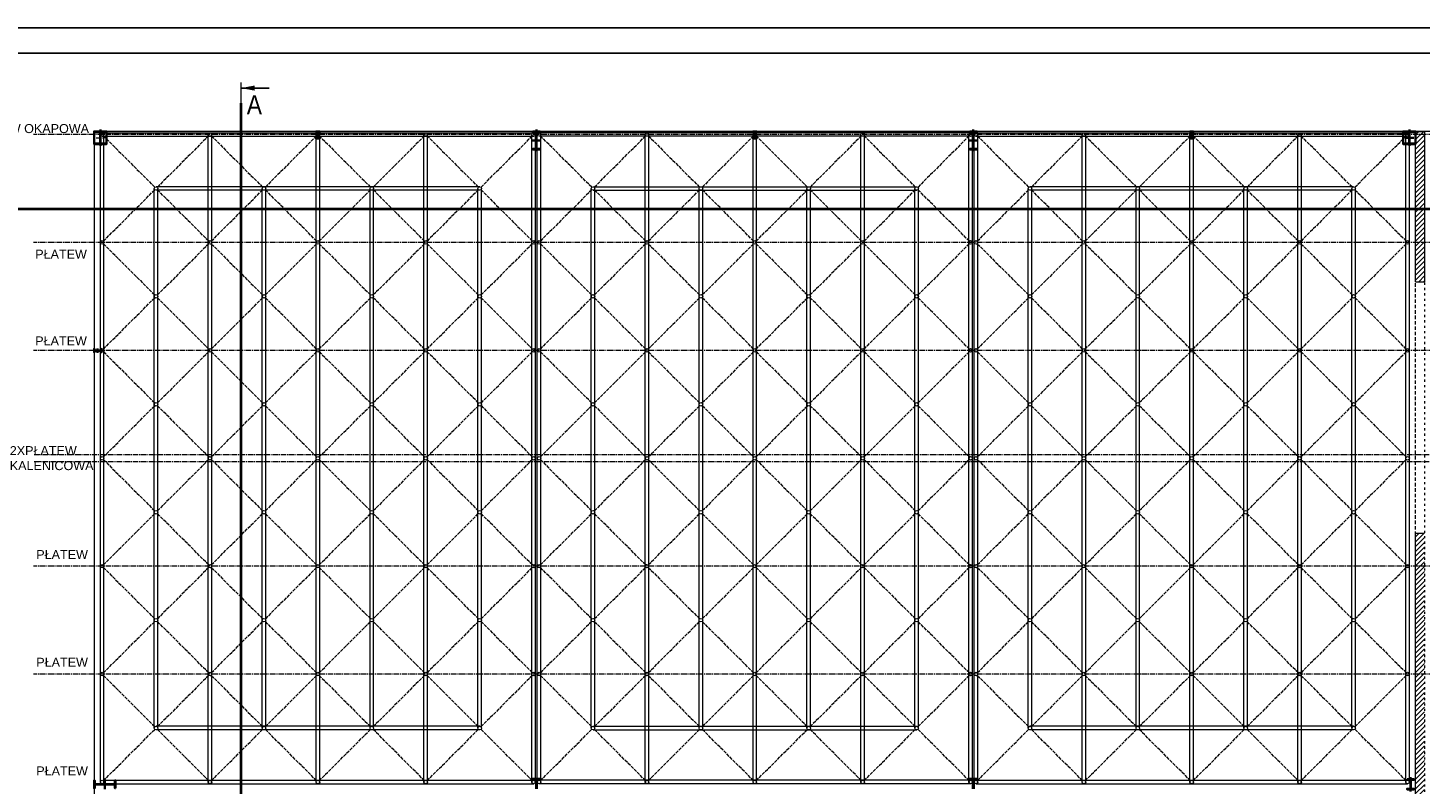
# Model space of a CAD drawing. Header units: millimetres. Extents: x -4725611 to 4745838, y -5478268 to 5501141.
# Tile 8 of 26: x 32290 to 36161, y -7439 to -5336. Entities that reach past the tile are written whole.
import ezdxf

# ---------------------------------------------------------------- set-up
doc = ezdxf.new("R2010")
doc.units = ezdxf.units.MM
for name, pattern in [('ACAD_ISO02W100', [15, 12, -3]), ('ACAD_ISO03W100', [30, 12, -18]), ('CENTER2', [28.575, 19.05, -3.175, 3.175, -3.175])]:
    doc.linetypes.add(name, pattern=pattern)
for name, color, linetype, lineweight in [('_kh_elementy istniejące', 253, 'Continuous', 15), ('e-cad_cienkie', 80, 'Continuous', 13), ('e-cad_kontur', 2, 'Continuous', 35), ('e-cad_opisy', 7, 'Continuous', 13), ('e-cad_osie', 6, 'CENTER2', 9), ('e-cad_wypelnienia', 254, 'Continuous', 5), ('K- OPISY', 40, 'Continuous', 20), ('K-WIDOK', 140, 'Continuous', 15)]:
    doc.layers.add(name, color=color, linetype=linetype, lineweight=lineweight)
doc.styles.add('Arial', font='arial.ttf')
doc.styles.get("Standard").update_dxf_attribs({"font": 'arial.ttf'})
pattern_1 = [(135, (34496.65385, -24948.06253), (-0.1796051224, -0.1796051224), [])]
pattern_2 = [(225, (47587.62428, -3621.33582), (0.1796051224, -0.1796051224), [])]

msp = doc.modelspace()

# ---------------------------------------------------------------- hatches: boundary and pattern name
at = {"layer": 'e-cad_kontur', "ltscale": 0.8}
h = msp.add_hatch(dxfattribs=at)
h.set_pattern_fill('ANSI31', color=256, scale=0.08, angle=180, style=0)
h.set_pattern_definition(pattern_2)
edge = h.paths.add_edge_path()
edge.add_line((33101.28, -5624.21), (33091.28, -5624.21))
edge.add_line((33091.28, -5624.21), (33091.28, -5625.06))
edge.add_line((33091.28, -5625.06), (33094.8, -5625.06))
edge.add_arc((33094.8, -5626.26), 1.2, 360, 450, ccw=False)
edge.add_line((33096, -5626.26), (33096, -5642.16))
edge.add_arc((33094.8, -5642.16), 1.2, 270, 360, ccw=False)
edge.add_line((33094.8, -5643.36), (33091.28, -5643.36))
edge.add_line((33091.28, -5643.36), (33091.28, -5644.21))
edge.add_line((33091.28, -5644.21), (33101.28, -5644.21))
edge.add_line((33101.28, -5644.21), (33101.28, -5643.36))
edge.add_line((33101.28, -5643.36), (33097.76, -5643.36))
edge.add_arc((33097.76, -5642.16), 1.2, 180, 270, ccw=False)
edge.add_line((33096.56, -5642.16), (33096.56, -5626.26))
edge.add_arc((33097.76, -5626.26), 1.2, 450, 540, ccw=False)
edge.add_line((33097.76, -5625.06), (33101.28, -5625.06))
edge.add_line((33101.28, -5625.06), (33101.28, -5624.21))
h = msp.add_hatch(dxfattribs=at)
h.set_pattern_fill('ANSI31', color=256, scale=0.08, angle=180, style=0)
h.set_pattern_definition(pattern_2)
edge = h.paths.add_edge_path()
edge.add_line((34306.28, -5624.21), (34316.28, -5624.21))
edge.add_line((34316.28, -5624.21), (34316.28, -5625.06))
edge.add_line((34316.28, -5625.06), (34312.76, -5625.06))
edge.add_arc((34312.76, -5626.26), 1.2, 90, 180)
edge.add_line((34311.56, -5626.26), (34311.56, -5642.16))
edge.add_arc((34312.76, -5642.16), 1.2, 180, 270)
edge.add_line((34312.76, -5643.36), (34316.28, -5643.36))
edge.add_line((34316.28, -5643.36), (34316.28, -5644.21))
edge.add_line((34316.28, -5644.21), (34306.28, -5644.21))
edge.add_line((34306.28, -5644.21), (34306.28, -5643.36))
edge.add_line((34306.28, -5643.36), (34309.8, -5643.36))
edge.add_arc((34309.8, -5642.16), 1.2, 270, 360)
edge.add_line((34311, -5642.16), (34311, -5626.26))
edge.add_arc((34309.8, -5626.26), 1.2, 0, 90)
edge.add_line((34309.8, -5625.06), (34306.28, -5625.06))
edge.add_line((34306.28, -5625.06), (34306.28, -5624.21))
h = msp.add_hatch(dxfattribs=at)
h.set_pattern_fill('ANSI31', color=256, scale=0.08, angle=180, style=0)
h.set_pattern_definition(pattern_2)
edge = h.paths.add_edge_path()
edge.add_line((35531.28, -5624.21), (35521.28, -5624.21))
edge.add_line((35521.28, -5624.21), (35521.28, -5625.06))
edge.add_line((35521.28, -5625.06), (35524.8, -5625.06))
edge.add_arc((35524.8, -5626.26), 1.2, 360, 450, ccw=False)
edge.add_line((35526, -5626.26), (35526, -5642.16))
edge.add_arc((35524.8, -5642.16), 1.2, 270, 360, ccw=False)
edge.add_line((35524.8, -5643.36), (35521.28, -5643.36))
edge.add_line((35521.28, -5643.36), (35521.28, -5644.21))
edge.add_line((35521.28, -5644.21), (35531.28, -5644.21))
edge.add_line((35531.28, -5644.21), (35531.28, -5643.36))
edge.add_line((35531.28, -5643.36), (35527.76, -5643.36))
edge.add_arc((35527.76, -5642.16), 1.2, 180, 270, ccw=False)
edge.add_line((35526.56, -5642.16), (35526.56, -5626.26))
edge.add_arc((35527.76, -5626.26), 1.2, 450, 540, ccw=False)
edge.add_line((35527.76, -5625.06), (35531.28, -5625.06))
edge.add_line((35531.28, -5625.06), (35531.28, -5624.21))
h = msp.add_hatch(dxfattribs=at)
h.set_pattern_fill('ANSI31', color=256, scale=0.08, angle=90, style=0)
h.set_pattern_definition(pattern_1)
edge = h.paths.add_edge_path()
edge.add_line((32493.78, -6228.38), (32493.78, -6238.38))
edge.add_line((32493.78, -6238.38), (32492.93, -6238.38))
edge.add_line((32492.93, -6238.38), (32492.93, -6234.86))
edge.add_arc((32491.73, -6234.86), 1.2, 0, 90)
edge.add_line((32491.73, -6233.66), (32475.83, -6233.66))
edge.add_arc((32475.83, -6234.86), 1.2, 90, 180)
edge.add_line((32474.63, -6234.86), (32474.63, -6238.38))
edge.add_line((32474.63, -6238.38), (32473.78, -6238.38))
edge.add_line((32473.78, -6238.38), (32473.78, -6228.38))
edge.add_line((32473.78, -6228.38), (32474.63, -6228.38))
edge.add_line((32474.63, -6228.38), (32474.63, -6231.9))
edge.add_arc((32475.83, -6231.9), 1.2, 180, 270)
edge.add_line((32475.83, -6233.1), (32491.73, -6233.1))
edge.add_arc((32491.73, -6231.9), 1.2, -90, 0)
edge.add_line((32492.93, -6231.9), (32492.93, -6228.38))
edge.add_line((32492.93, -6228.38), (32493.78, -6228.38))
at = {"layer": 'e-cad_opisy'}
h = msp.add_hatch(color=256, dxfattribs=at)
h.paths.add_polyline_path([(32920.14, -5496.71), (32920.14, -5503.75), (32882.16, -5503.75)])
h.paths.add_polyline_path([(32920.14, -5503.75), (32920.14, -5510.78), (32882.16, -5503.75)])
at = {"layer": 'e-cad_wypelnienia', "ltscale": 0.8, "true_color": 0xdf343a}
h = msp.add_hatch(dxfattribs=at)
h.set_pattern_fill('ANSI31', color=242, scale=0.08, angle=180, style=0)
h.set_pattern_definition(pattern_2)
edge = h.paths.add_edge_path()
edge.add_line((33101.28, -5624.21), (33091.28, -5624.21))
edge.add_line((33091.28, -5624.21), (33091.28, -5625.06))
edge.add_line((33091.28, -5625.06), (33094.8, -5625.06))
edge.add_arc((33094.8, -5626.26), 1.2, 360, 450, ccw=False)
edge.add_line((33096, -5626.26), (33096, -5642.16))
edge.add_arc((33094.8, -5642.16), 1.2, 270, 360, ccw=False)
edge.add_line((33094.8, -5643.36), (33091.28, -5643.36))
edge.add_line((33091.28, -5643.36), (33091.28, -5644.21))
edge.add_line((33091.28, -5644.21), (33101.28, -5644.21))
edge.add_line((33101.28, -5644.21), (33101.28, -5643.36))
edge.add_line((33101.28, -5643.36), (33097.76, -5643.36))
edge.add_arc((33097.76, -5642.16), 1.2, 180, 270, ccw=False)
edge.add_line((33096.56, -5642.16), (33096.56, -5626.26))
edge.add_arc((33097.76, -5626.26), 1.2, 450, 540, ccw=False)
edge.add_line((33097.76, -5625.06), (33101.28, -5625.06))
edge.add_line((33101.28, -5625.06), (33101.28, -5624.21))
h = msp.add_hatch(dxfattribs=at)
h.set_pattern_fill('ANSI31', color=242, scale=0.08, angle=180, style=0)
h.set_pattern_definition([(225, (48802.62428, -3621.33582), (0.1796051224, -0.1796051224), [])])
edge = h.paths.add_edge_path()
edge.add_line((34316.28, -5624.21), (34306.28, -5624.21))
edge.add_line((34306.28, -5624.21), (34306.28, -5625.06))
edge.add_line((34306.28, -5625.06), (34309.8, -5625.06))
edge.add_arc((34309.8, -5626.26), 1.2, 360, 450, ccw=False)
edge.add_line((34311, -5626.26), (34311, -5642.16))
edge.add_arc((34309.8, -5642.16), 1.2, 270, 360, ccw=False)
edge.add_line((34309.8, -5643.36), (34306.28, -5643.36))
edge.add_line((34306.28, -5643.36), (34306.28, -5644.21))
edge.add_line((34306.28, -5644.21), (34316.28, -5644.21))
edge.add_line((34316.28, -5644.21), (34316.28, -5643.36))
edge.add_line((34316.28, -5643.36), (34312.76, -5643.36))
edge.add_arc((34312.76, -5642.16), 1.2, 180, 270, ccw=False)
edge.add_line((34311.56, -5642.16), (34311.56, -5626.26))
edge.add_arc((34312.76, -5626.26), 1.2, 450, 540, ccw=False)
edge.add_line((34312.76, -5625.06), (34316.28, -5625.06))
edge.add_line((34316.28, -5625.06), (34316.28, -5624.21))
h = msp.add_hatch(dxfattribs=at)
h.set_pattern_fill('ANSI31', color=242, scale=0.08, angle=180, style=0)
h.set_pattern_definition([(225, (50017.62428, -3621.33582), (0.1796051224, -0.1796051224), [])])
edge = h.paths.add_edge_path()
edge.add_line((35531.28, -5624.21), (35521.28, -5624.21))
edge.add_line((35521.28, -5624.21), (35521.28, -5625.06))
edge.add_line((35521.28, -5625.06), (35524.8, -5625.06))
edge.add_arc((35524.8, -5626.26), 1.2, 360, 450, ccw=False)
edge.add_line((35526, -5626.26), (35526, -5642.16))
edge.add_arc((35524.8, -5642.16), 1.2, 270, 360, ccw=False)
edge.add_line((35524.8, -5643.36), (35521.28, -5643.36))
edge.add_line((35521.28, -5643.36), (35521.28, -5644.21))
edge.add_line((35521.28, -5644.21), (35531.28, -5644.21))
edge.add_line((35531.28, -5644.21), (35531.28, -5643.36))
edge.add_line((35531.28, -5643.36), (35527.76, -5643.36))
edge.add_arc((35527.76, -5642.16), 1.2, 180, 270, ccw=False)
edge.add_line((35526.56, -5642.16), (35526.56, -5626.26))
edge.add_arc((35527.76, -5626.26), 1.2, 450, 540, ccw=False)
edge.add_line((35527.76, -5625.06), (35531.28, -5625.06))
edge.add_line((35531.28, -5625.06), (35531.28, -5624.21))
at = {"layer": 'e-cad_wypelnienia', "ltscale": 0.8}
h = msp.add_hatch(dxfattribs=at)
h.set_pattern_fill('ANSI31', color=256, scale=3)
h.set_pattern_definition([(45, (0, -8779.463), (-6.735192, 6.735192), [])])
h.paths.add_polyline_path([(36173.78, -5624.21), (36148.78, -5624.21), (36148.78, -6042.21), (36173.78, -6042.21)])
h.paths.add_polyline_path([(36173.78, -6742.21), (36148.78, -6742.21), (36148.78, -7439.21), (36173.78, -7439.21)])
h.paths.add_polyline_path([(36173.78, -7439.21), (36148.78, -7439.21), (36148.78, -9250.88), (36173.78, -9250.88)])
h.paths.add_polyline_path([(36173.78, -9250.88), (36148.78, -9250.88), (36148.78, -9396.72), (36173.78, -9396.72)])
h.paths.add_polyline_path([(36173.78, -9716.72), (36148.78, -9716.72), (36148.78, -11048.38), (36173.78, -11048.38), (36173.78, -11030.88)])
h.paths.add_polyline_path([(36173.78, -11048.38), (36148.78, -11048.38), (36148.78, -11065.88), (36173.78, -11065.88), (36173.78, -11064.28)])
h.paths.add_polyline_path([(36143.92, -7525.73), (36178.79, -7525.73), (36178.79, -7484.52), (36143.92, -7484.52)])
at = {"layer": 'e-cad_wypelnienia', "ltscale": 0.8, "true_color": 0xdf343a}
h = msp.add_hatch(dxfattribs=at)
h.set_pattern_fill('ANSI31', color=242, scale=0.08, angle=90, style=0)
h.set_pattern_definition(pattern_1)
edge = h.paths.add_edge_path()
edge.add_line((32493.78, -6228.38), (32493.78, -6238.38))
edge.add_line((32493.78, -6238.38), (32492.93, -6238.38))
edge.add_line((32492.93, -6238.38), (32492.93, -6234.86))
edge.add_arc((32491.73, -6234.86), 1.2, 0, 90)
edge.add_line((32491.73, -6233.66), (32475.83, -6233.66))
edge.add_arc((32475.83, -6234.86), 1.2, 90, 180)
edge.add_line((32474.63, -6234.86), (32474.63, -6238.38))
edge.add_line((32474.63, -6238.38), (32473.78, -6238.38))
edge.add_line((32473.78, -6238.38), (32473.78, -6228.38))
edge.add_line((32473.78, -6228.38), (32474.63, -6228.38))
edge.add_line((32474.63, -6228.38), (32474.63, -6231.9))
edge.add_arc((32475.83, -6231.9), 1.2, 180, 270)
edge.add_line((32475.83, -6233.1), (32491.73, -6233.1))
edge.add_arc((32491.73, -6231.9), 1.2, -90, 0)
edge.add_line((32492.93, -6231.9), (32492.93, -6228.38))
edge.add_line((32492.93, -6228.38), (32493.78, -6228.38))

# ---------------------------------------------------------------- linework, layer by layer
at = {"layer": '_kh_elementy istniejące', "lineweight": 40}
for points in [[(32882.16, -5545.85), (32882.16, -11126.05)], [(32215.04, -5839.18), (45142.12, -5839.18)]]:
    msp.add_lwpolyline(points, dxfattribs=at)
at = {"layer": 'Defpoints', "ltscale": 0.8}
for points in [[(30315.91, -11276.3), (47815.91, -11276.3), (47815.91, -5336.3), (30315.91, -5336.3)], [(30615.91, -11206.3), (47745.91, -11206.3), (47745.91, -5406.3), (30615.91, -5406.3)]]:
    msp.add_lwpolyline(points, close=True, dxfattribs=at)
at = {"layer": 'e-cad_cienkie', "color": 242, "ltscale": 0.8, "true_color": 0xdf343a}
for points in [[(32491.28, -7432.78), (32491.28, -5632.78)], [(32496.28, -5627.78), (33696.28, -5627.78)], [(32496.28, -5637.78), (33696.28, -5637.78)], [(32501.28, -7432.78), (32501.28, -5632.78)], [(32791.28, -7432.78), (32791.28, -5632.78)], [(32801.28, -7432.78), (32801.28, -5632.78)], [(33091.28, -7432.78), (33091.28, -5632.78)], [(33101.28, -7432.78), (33101.28, -5632.78)], [(33391.28, -7432.78), (33391.28, -5632.78)], [(33401.28, -7432.78), (33401.28, -5632.78)], [(33691.28, -7432.78), (33691.28, -5632.78)], [(33701.28, -7432.78), (33701.28, -5632.78)], [(33706.28, -7432.78), (33706.28, -5632.78)], [(34911.28, -5627.78), (33711.28, -5627.78)], [(34911.28, -5627.78), (33711.28, -5627.78)], [(34911.28, -5637.78), (33711.28, -5637.78)], [(34911.28, -5637.78), (33711.28, -5637.78)], [(33716.28, -7432.78), (33716.28, -5632.78)], [(34006.28, -7432.78), (34006.28, -5632.78)], [(34016.28, -7432.78), (34016.28, -5632.78)], [(34306.28, -7432.78), (34306.28, -5632.78)], [(34316.28, -7432.78), (34316.28, -5632.78)], [(34606.28, -7432.78), (34606.28, -5632.78)], [(34606.28, -7432.78), (34606.28, -5632.78)], [(34616.28, -7432.78), (34616.28, -5632.78)], [(34616.28, -7432.78), (34616.28, -5632.78)], [(34906.28, -7432.78), (34906.28, -5632.78)], [(34906.28, -7432.78), (34906.28, -5632.78)], [(34916.28, -7432.78), (34916.28, -5632.78)], [(34916.28, -7432.78), (34916.28, -5632.78)], [(34921.28, -7432.78), (34921.28, -5632.78)], [(34921.28, -7432.78), (34921.28, -5632.78)], [(34926.28, -5627.78), (36126.28, -5627.78)], [(34926.28, -5627.78), (36126.28, -5627.78)], [(34926.28, -5637.78), (36126.28, -5637.78)], [(34926.28, -5637.78), (36126.28, -5637.78)], [(34931.28, -7432.78), (34931.28, -5632.78)], [(34931.28, -7432.78), (34931.28, -5632.78)], [(35221.28, -7432.78), (35221.28, -5632.78)], [(35221.28, -7432.78), (35221.28, -5632.78)], [(35231.28, -7432.78), (35231.28, -5632.78)], [(35231.28, -7432.78), (35231.28, -5632.78)], [(35521.28, -7432.78), (35521.28, -5632.78)], [(35531.28, -7432.78), (35531.28, -5632.78)], [(35821.28, -7432.78), (35821.28, -5632.78)], [(35831.28, -7432.78), (35831.28, -5632.78)], [(36121.28, -7432.78), (36121.28, -5632.78)], [(36131.28, -7432.78), (36131.28, -5632.78)], [(32501.28, -7427.78), (33696.28, -7427.78)], [(34911.28, -7427.78), (33711.28, -7427.78)], [(34926.28, -7427.78), (36126.28, -7427.78)], [(32496.28, -7437.78), (33696.28, -7437.78)], [(34911.28, -7437.78), (33711.28, -7437.78)], [(34926.28, -7437.78), (36126.28, -7437.78)]]:
    msp.add_lwpolyline(points, dxfattribs=at)
for centre in [(32496.28, -5632.78), (32796.28, -5632.78), (32796.28, -5632.78), (33096.28, -5632.78), (33096.28, -5632.78), (33396.28, -5632.78), (33396.28, -5632.78), (33696.28, -5632.78), (33696.28, -5632.78), (33711.28, -5632.78), (33711.28, -5632.78), (34011.28, -5632.78), (34011.28, -5632.78), (34311.28, -5632.78), (34311.28, -5632.78), (34611.28, -5632.78), (34611.28, -5632.78), (34611.28, -5632.78), (34911.28, -5632.78), (34911.28, -5632.78), (34911.28, -5632.78), (34911.28, -5633.38), (34926.28, -5632.78), (34926.28, -5632.78), (34926.28, -5632.78), (34926.28, -5633.38), (35226.28, -5632.78), (35226.28, -5632.78), (35226.28, -5632.78), (35526.28, -5632.78), (35526.28, -5632.78), (35526.28, -5632.78), (35826.28, -5632.78), (35826.28, -5632.78), (36126.28, -5632.78), (36126.28, -5632.78), (32496.28, -5932.78), (32796.28, -5932.78), (33096.28, -5932.78), (33396.28, -5932.78), (33696.28, -5932.78), (33711.28, -5932.78), (34011.28, -5932.78), (34311.28, -5932.78), (34611.28, -5932.78), (34911.28, -5932.78), (34926.28, -5932.78), (35226.28, -5932.78), (35526.28, -5932.78), (35826.28, -5932.78), (36126.28, -5932.78), (32496.28, -6232.78), (32796.28, -6232.78), (33096.28, -6232.78), (33396.28, -6232.78), (33696.28, -6232.78), (33711.28, -6232.78), (34011.28, -6232.78), (34311.28, -6232.78), (34611.28, -6232.78), (34911.28, -6232.78), (34926.28, -6232.78), (35226.28, -6232.78), (35526.28, -6232.78), (35826.28, -6232.78), (36126.28, -6232.78), (32496.28, -6532.78), (32796.28, -6532.78), (33096.28, -6532.78), (33396.28, -6532.78), (33696.28, -6532.78), (33711.28, -6532.78), (34011.28, -6532.78), (34311.28, -6532.78), (34611.28, -6532.78), (34911.28, -6532.78), (34926.28, -6532.78), (35226.28, -6532.78), (35526.28, -6532.78), (35826.28, -6532.78), (36126.28, -6532.78), (32496.28, -6832.78), (32796.28, -6832.78), (33096.28, -6832.78), (33396.28, -6832.78), (33696.28, -6832.78), (33711.28, -6832.78), (34011.28, -6832.78), (34311.28, -6832.78), (34611.28, -6832.78), (34911.28, -6832.78), (34926.28, -6832.78), (35226.28, -6832.78), (35526.28, -6832.78), (35826.28, -6832.78), (36126.28, -6832.78), (32496.28, -7132.78), (32796.28, -7132.78), (33096.28, -7132.78), (33396.28, -7132.78), (33696.28, -7132.78), (33711.28, -7132.78), (34011.28, -7132.78), (34311.28, -7132.78), (34611.28, -7132.78), (34911.28, -7132.78), (34926.28, -7132.78), (35226.28, -7132.78), (35526.28, -7132.78), (35826.28, -7132.78), (36126.28, -7132.78), (32496.28, -7432.78), (32796.28, -7432.78), (33096.28, -7432.78), (33396.28, -7432.78), (33696.28, -7432.78), (33711.28, -7432.78), (34011.28, -7432.78), (34311.28, -7432.78), (34611.28, -7432.78), (34911.28, -7432.78), (34926.28, -7432.78), (35226.28, -7432.78), (35526.28, -7432.78), (35826.28, -7432.78), (36126.28, -7432.78)]:
    msp.add_circle(centre, 5, dxfattribs=at)
at = {"layer": 'e-cad_kontur', "ltscale": 0.8}
for points in [[(32473.78, -5659.21), (32508.78, -5659.21), (32508.78, -5624.21), (32473.78, -5624.21)], [(36148.78, -5659.21), (36113.78, -5659.21), (36113.78, -5624.21), (36148.78, -5624.21)]]:
    msp.add_lwpolyline(points, close=True, dxfattribs=at)
for points in [[(32473.78, -5624.21), (32508.78, -5624.21), (32508.78, -5625.81), (32493.89, -5625.81, 0.4142136), (32491.79, -5627.91), (32491.79, -5655.51, 0.4142136), (32493.89, -5657.61), (32508.78, -5657.61), (32508.78, -5659.21), (32473.78, -5659.21), (32473.78, -5657.61), (32488.67, -5657.61, 0.4142136), (32490.77, -5655.51), (32490.77, -5627.91, 0.4142136), (32488.67, -5625.81), (32473.78, -5625.81), (32473.78, -5624.21)], [(33101.28, -5624.21), (33091.28, -5624.21), (33091.28, -5625.06), (33094.8, -5625.06, -0.4142136), (33096, -5626.26), (33096, -5642.16, -0.4142136), (33094.8, -5643.36), (33091.28, -5643.36), (33091.28, -5644.21), (33101.28, -5644.21), (33101.28, -5643.36), (33097.76, -5643.36, -0.4142136), (33096.56, -5642.16), (33096.56, -5626.26, -0.4142136), (33097.76, -5625.06), (33101.28, -5625.06), (33101.28, -5624.21)], [(33101.28, -5624.21), (33091.28, -5624.21), (33091.28, -5625.06), (33094.8, -5625.06, -0.4142136), (33096, -5626.26), (33096, -5642.16, -0.4142136), (33094.8, -5643.36), (33091.28, -5643.36), (33091.28, -5644.21), (33101.28, -5644.21), (33101.28, -5643.36), (33097.76, -5643.36, -0.4142136), (33096.56, -5642.16), (33096.56, -5626.26, -0.4142136), (33097.76, -5625.06), (33101.28, -5625.06), (33101.28, -5624.21)], [(33693.78, -5624.21), (33713.78, -5624.21), (33713.78, -5625.81), (33706.39, -5625.81, 0.4142136), (33704.29, -5627.91), (33704.29, -5670.51, 0.4142136), (33706.39, -5672.61), (33713.78, -5672.61), (33713.78, -5674.21), (33693.78, -5674.21), (33693.78, -5672.61), (33701.17, -5672.61, 0.4142136), (33703.27, -5670.51), (33703.27, -5627.91, 0.4142136), (33701.17, -5625.81), (33693.78, -5625.81), (33693.78, -5624.21)], [(34316.28, -5624.21), (34306.28, -5624.21), (34306.28, -5625.06), (34309.8, -5625.06, -0.4142136), (34311, -5626.26), (34311, -5642.16, -0.4142136), (34309.8, -5643.36), (34306.28, -5643.36), (34306.28, -5644.21), (34316.28, -5644.21), (34316.28, -5643.36), (34312.76, -5643.36, -0.4142136), (34311.56, -5642.16), (34311.56, -5626.26, -0.4142136), (34312.76, -5625.06), (34316.28, -5625.06), (34316.28, -5624.21)], [(34306.28, -5624.21), (34316.28, -5624.21), (34316.28, -5625.06), (34312.76, -5625.06, 0.4142136), (34311.56, -5626.26), (34311.56, -5642.16, 0.4142136), (34312.76, -5643.36), (34316.28, -5643.36), (34316.28, -5644.21), (34306.28, -5644.21), (34306.28, -5643.36), (34309.8, -5643.36, 0.4142136), (34311, -5642.16), (34311, -5626.26, 0.4142136), (34309.8, -5625.06), (34306.28, -5625.06), (34306.28, -5624.21)], [(34908.78, -5624.21), (34928.78, -5624.21), (34928.78, -5625.81), (34921.39, -5625.81, 0.4142136), (34919.29, -5627.91), (34919.29, -5670.51, 0.4142136), (34921.39, -5672.61), (34928.78, -5672.61), (34928.78, -5674.21), (34908.78, -5674.21), (34908.78, -5672.61), (34916.17, -5672.61, 0.4142136), (34918.27, -5670.51), (34918.27, -5627.91, 0.4142136), (34916.17, -5625.81), (34908.78, -5625.81), (34908.78, -5624.21)], [(35531.28, -5624.21), (35521.28, -5624.21), (35521.28, -5625.06), (35524.8, -5625.06, -0.4142136), (35526, -5626.26), (35526, -5642.16, -0.4142136), (35524.8, -5643.36), (35521.28, -5643.36), (35521.28, -5644.21), (35531.28, -5644.21), (35531.28, -5643.36), (35527.76, -5643.36, -0.4142136), (35526.56, -5642.16), (35526.56, -5626.26, -0.4142136), (35527.76, -5625.06), (35531.28, -5625.06), (35531.28, -5624.21)], [(35531.28, -5624.21), (35521.28, -5624.21), (35521.28, -5625.06), (35524.8, -5625.06, -0.4142136), (35526, -5626.26), (35526, -5642.16, -0.4142136), (35524.8, -5643.36), (35521.28, -5643.36), (35521.28, -5644.21), (35531.28, -5644.21), (35531.28, -5643.36), (35527.76, -5643.36, -0.4142136), (35526.56, -5642.16), (35526.56, -5626.26, -0.4142136), (35527.76, -5625.06), (35531.28, -5625.06), (35531.28, -5624.21)], [(36113.78, -5624.21), (36148.78, -5624.21), (36148.78, -5625.81), (36133.89, -5625.81, 0.4142136), (36131.79, -5627.91), (36131.79, -5655.51, 0.4142136), (36133.89, -5657.61), (36148.78, -5657.61), (36148.78, -5659.21), (36113.78, -5659.21), (36113.78, -5657.61), (36128.67, -5657.61, 0.4142136), (36130.77, -5655.51), (36130.77, -5627.91, 0.4142136), (36128.67, -5625.81), (36113.78, -5625.81), (36113.78, -5624.21)], [(32493.78, -6228.38), (32493.78, -6238.38), (32492.93, -6238.38), (32492.93, -6234.86, 0.4142136), (32491.73, -6233.66), (32475.83, -6233.66, 0.4142136), (32474.63, -6234.86), (32474.63, -6238.38), (32473.78, -6238.38), (32473.78, -6228.38), (32474.63, -6228.38), (32474.63, -6231.9, 0.4142136), (32475.83, -6233.1), (32491.73, -6233.1, 0.4142136), (32492.93, -6231.9), (32492.93, -6228.38), (32493.78, -6228.38)], [(32493.78, -6228.38), (32493.78, -6238.38), (32492.93, -6238.38), (32492.93, -6234.86, 0.4142136), (32491.73, -6233.66), (32475.83, -6233.66, 0.4142136), (32474.63, -6234.86), (32474.63, -6238.38), (32473.78, -6238.38), (32473.78, -6228.38), (32474.63, -6228.38), (32474.63, -6231.9, 0.4142136), (32475.83, -6233.1), (32491.73, -6233.1, 0.4142136), (32492.93, -6231.9), (32492.93, -6228.38), (32493.78, -6228.38)], [(32533.78, -7450.21), (32533.78, -7428.21), (32531.88, -7428.21), (32531.88, -7436.21, -0.4142136), (32529.48, -7438.61), (32478.08, -7438.61, -0.4142136), (32475.68, -7436.21), (32475.68, -7428.21), (32473.78, -7428.21), (32473.78, -7450.21), (32475.68, -7450.21), (32475.68, -7442.21, -0.4142136), (32478.08, -7439.81), (32529.48, -7439.81, -0.4142136), (32531.88, -7442.21), (32531.88, -7450.21), (32533.78, -7450.21)], [(36125.03, -7425.21), (36144.53, -7425.21), (36144.53, -7427.11), (36137.78, -7427.11, 0.4142136), (36135.38, -7429.51), (36135.38, -7448.91, 0.4142136), (36137.78, -7451.31), (36144.53, -7451.31), (36144.53, -7453.21), (36125.03, -7453.21), (36125.03, -7451.31), (36131.78, -7451.31, 0.4142136), (36134.18, -7448.91), (36134.18, -7429.51, 0.4142136), (36131.78, -7427.11), (36125.03, -7427.11), (36125.03, -7425.21)]]:
    msp.add_lwpolyline(points, format="xyb", dxfattribs=at)
for points in [[(32491.28, -5619.21), (32491.28, -5664.21)], [(33102.28, -5634.21), (33090.28, -5634.21)], [(33096.28, -5622.21), (33096.28, -5646.21)], [(33691.78, -5649.21), (33715.78, -5649.21)], [(33703.78, -5619.21), (33703.78, -5679.21)], [(34305.28, -5634.21), (34317.28, -5634.21)], [(34311.28, -5622.21), (34311.28, -5646.21)], [(34906.78, -5649.21), (34930.78, -5649.21)], [(34918.78, -5619.21), (34918.78, -5679.21)], [(35532.28, -5634.21), (35520.28, -5634.21)], [(35526.28, -5622.21), (35526.28, -5646.21)], [(36119.28, -5641.71), (36143.28, -5641.71)], [(36131.28, -5619.21), (36131.28, -5664.21)], [(32483.78, -6227.38), (32483.78, -6239.38)], [(32503.78, -7452.41), (32503.78, -7426.01)], [(33704.78, -7425.91), (33715.78, -7425.91), (33715.78, -7423.91), (33691.78, -7423.91), (33691.78, -7425.91), (33702.78, -7425.91)], [(33702.78, -7451.91), (33702.78, -7425.91)], [(33704.78, -7451.91), (33704.78, -7425.91)], [(34917.78, -7425.91), (34906.78, -7425.91), (34906.78, -7423.91), (34930.78, -7423.91), (34930.78, -7425.91), (34919.78, -7425.91)], [(34917.78, -7425.91), (34917.78, -7451.91)], [(34919.78, -7425.91), (34919.78, -7451.91)], [(36134.78, -7419.48), (36134.78, -7459.21)]]:
    msp.add_lwpolyline(points, dxfattribs=at)
at = {"layer": 'e-cad_opisy'}
for p, q in [((32882.16, -5488.55), (32882.16, -5574.49)), ((32961.14, -5503.75), (32882.16, -5503.75)), ((32882.16, -5503.75), (32961.14, -5503.75))]:
    msp.add_line(p, q, dxfattribs=at)
at = {"layer": 'e-cad_osie', "color": 2, "ltscale": 0.8}
for points in [[(45003.12, -5632.78), (32304.99, -5632.78)], [(45003.12, -5932.78), (32304.99, -5932.78)], [(45003.12, -6232.78), (32304.99, -6232.78)], [(45009.7, -6522.78), (32304.99, -6522.78)], [(45009.7, -6542.78), (32304.99, -6542.78)], [(45003.12, -6832.78), (32304.99, -6832.78)], [(45003.12, -7132.78), (32304.99, -7132.78)]]:
    msp.add_lwpolyline(points, dxfattribs=at)
at = {"layer": 'e-cad_osie', "ltscale": 0.8}
for points in [[(32479.28, -5641.71), (32503.28, -5641.71)], [(32491.28, -5619.21), (32491.28, -5664.21)], [(33102.28, -5634.21), (33090.28, -5634.21)], [(33096.28, -5622.21), (33096.28, -5646.21)], [(33691.78, -5649.21), (33715.78, -5649.21)], [(33703.78, -5619.21), (33703.78, -5679.21)], [(34317.28, -5634.21), (34305.28, -5634.21)], [(34311.28, -5622.21), (34311.28, -5646.21)], [(34906.78, -5649.21), (34930.78, -5649.21)], [(34918.78, -5619.21), (34918.78, -5679.21)], [(35532.28, -5634.21), (35520.28, -5634.21)], [(35526.28, -5622.21), (35526.28, -5646.21)], [(36119.28, -5641.71), (36143.28, -5641.71)], [(36131.28, -5619.21), (36131.28, -5664.21)], [(32483.78, -6227.38), (32483.78, -6239.38)], [(32495.78, -6233.38), (32471.78, -6233.38)], [(32503.78, -7452.41), (32503.78, -7426.01)], [(36134.78, -7419.48), (36134.78, -7459.21)]]:
    msp.add_lwpolyline(points, dxfattribs=at)
at = {"layer": 'e-cad_wypelnienia', "color": 8, "ltscale": 0.8}
for points in [[(32473.78, -5659.21), (32508.78, -5659.21), (32508.78, -5624.21), (32473.78, -5624.21)], [(36148.78, -5659.21), (36113.78, -5659.21), (36113.78, -5624.21), (36148.78, -5624.21)]]:
    msp.add_lwpolyline(points, close=True, dxfattribs=at)
for points in [[(32473.78, -5624.21), (32508.78, -5624.21), (32508.78, -5625.81), (32493.89, -5625.81, 0.4142136), (32491.79, -5627.91), (32491.79, -5655.51, 0.4142136), (32493.89, -5657.61), (32508.78, -5657.61), (32508.78, -5659.21), (32473.78, -5659.21), (32473.78, -5657.61), (32488.67, -5657.61, 0.4142136), (32490.77, -5655.51), (32490.77, -5627.91, 0.4142136), (32488.67, -5625.81), (32473.78, -5625.81), (32473.78, -5624.21)], [(33693.78, -5624.21), (33713.78, -5624.21), (33713.78, -5625.81), (33706.39, -5625.81, 0.4142136), (33704.29, -5627.91), (33704.29, -5670.51, 0.4142136), (33706.39, -5672.61), (33713.78, -5672.61), (33713.78, -5674.21), (33693.78, -5674.21), (33693.78, -5672.61), (33701.17, -5672.61, 0.4142136), (33703.27, -5670.51), (33703.27, -5627.91, 0.4142136), (33701.17, -5625.81), (33693.78, -5625.81), (33693.78, -5624.21)], [(34908.78, -5624.21), (34928.78, -5624.21), (34928.78, -5625.81), (34921.39, -5625.81, 0.4142136), (34919.29, -5627.91), (34919.29, -5670.51, 0.4142136), (34921.39, -5672.61), (34928.78, -5672.61), (34928.78, -5674.21), (34908.78, -5674.21), (34908.78, -5672.61), (34916.17, -5672.61, 0.4142136), (34918.27, -5670.51), (34918.27, -5627.91, 0.4142136), (34916.17, -5625.81), (34908.78, -5625.81), (34908.78, -5624.21)], [(36113.78, -5624.21), (36148.78, -5624.21), (36148.78, -5625.81), (36133.89, -5625.81, 0.4142136), (36131.79, -5627.91), (36131.79, -5655.51, 0.4142136), (36133.89, -5657.61), (36148.78, -5657.61), (36148.78, -5659.21), (36113.78, -5659.21), (36113.78, -5657.61), (36128.67, -5657.61, 0.4142136), (36130.77, -5655.51), (36130.77, -5627.91, 0.4142136), (36128.67, -5625.81), (36113.78, -5625.81), (36113.78, -5624.21)], [(32533.78, -7450.21), (32533.78, -7428.21), (32531.88, -7428.21), (32531.88, -7436.21, -0.4142136), (32529.48, -7438.61), (32478.08, -7438.61, -0.4142136), (32475.68, -7436.21), (32475.68, -7428.21), (32473.78, -7428.21), (32473.78, -7450.21), (32475.68, -7450.21), (32475.68, -7442.21, -0.4142136), (32478.08, -7439.81), (32529.48, -7439.81, -0.4142136), (32531.88, -7442.21), (32531.88, -7450.21), (32533.78, -7450.21)], [(36125.03, -7425.21), (36144.53, -7425.21), (36144.53, -7427.11), (36137.78, -7427.11, 0.4142136), (36135.38, -7429.51), (36135.38, -7448.91, 0.4142136), (36137.78, -7451.31), (36144.53, -7451.31), (36144.53, -7453.21), (36125.03, -7453.21), (36125.03, -7451.31), (36131.78, -7451.31, 0.4142136), (36134.18, -7448.91), (36134.18, -7429.51, 0.4142136), (36131.78, -7427.11), (36125.03, -7427.11), (36125.03, -7425.21)]]:
    msp.add_lwpolyline(points, format="xyb", dxfattribs=at)
at = {"layer": 'e-cad_wypelnienia', "color": 8, "linetype": 'ACAD_ISO02W100', "ltscale": 0.8}
for points in [[(32499.81, -5636.31), (32642.74, -5779.24)], [(32792.74, -5636.31), (32649.81, -5779.24)], [(32799.81, -5636.31), (32942.74, -5779.24)], [(33092.74, -5636.31), (32949.81, -5779.24)], [(33099.81, -5636.31), (33242.74, -5779.24)], [(33392.74, -5636.31), (33249.81, -5779.24)], [(33399.81, -5636.31), (33542.74, -5779.24)], [(33549.81, -5779.24), (33692.74, -5636.31)], [(33857.74, -5779.24), (33714.81, -5636.31)], [(33864.81, -5779.24), (34007.74, -5636.31)], [(34014.81, -5636.31), (34157.74, -5779.24)], [(34307.74, -5636.31), (34164.81, -5779.24)], [(34314.81, -5636.31), (34457.74, -5779.24)], [(34607.74, -5636.31), (34464.81, -5779.24)], [(34614.81, -5636.31), (34757.74, -5779.24)], [(34907.74, -5636.31), (34764.81, -5779.24)], [(34929.81, -5636.31), (35072.74, -5779.24)], [(35222.74, -5636.31), (35079.81, -5779.24)], [(35229.81, -5636.31), (35372.74, -5779.24)], [(35522.74, -5636.31), (35379.81, -5779.24)], [(35529.81, -5636.31), (35672.74, -5779.24)], [(35822.74, -5636.31), (35679.81, -5779.24)], [(35972.74, -5779.24), (35829.81, -5636.31)], [(35979.81, -5779.24), (36122.74, -5636.31)], [(32499.81, -5929.24), (32642.74, -5786.31)], [(32792.74, -5929.24), (32649.81, -5786.31)], [(32799.81, -5929.24), (32942.74, -5786.31)], [(33092.74, -5929.24), (32949.81, -5786.31)], [(33099.81, -5929.24), (33242.74, -5786.31)], [(33392.74, -5929.24), (33249.81, -5786.31)], [(33542.74, -5786.31), (33399.81, -5929.24)], [(33549.81, -5786.31), (33692.74, -5929.24)], [(33857.74, -5786.31), (33714.81, -5929.24)], [(33864.81, -5786.31), (34007.74, -5929.24)], [(34014.81, -5929.24), (34157.74, -5786.31)], [(34307.74, -5929.24), (34164.81, -5786.31)], [(34314.81, -5929.24), (34457.74, -5786.31)], [(34607.74, -5929.24), (34464.81, -5786.31)], [(34614.81, -5929.24), (34757.74, -5786.31)], [(34907.74, -5929.24), (34764.81, -5786.31)], [(34929.81, -5929.24), (35072.74, -5786.31)], [(35222.74, -5929.24), (35079.81, -5786.31)], [(35229.81, -5929.24), (35372.74, -5786.31)], [(35522.74, -5929.24), (35379.81, -5786.31)], [(35529.81, -5929.24), (35672.74, -5786.31)], [(35822.74, -5929.24), (35679.81, -5786.31)], [(35972.74, -5786.31), (35829.81, -5929.24)], [(35979.81, -5786.31), (36122.74, -5929.24)], [(32499.81, -5936.31), (32642.74, -6079.24)], [(32792.74, -5936.31), (32649.81, -6079.24)], [(32799.81, -5936.31), (32942.74, -6079.24)], [(33092.74, -5936.31), (32949.81, -6079.24)], [(33099.81, -5936.31), (33242.74, -6079.24)], [(33392.74, -5936.31), (33249.81, -6079.24)], [(33399.81, -5936.31), (33542.74, -6079.24)], [(33692.74, -5936.31), (33549.81, -6079.24)], [(33714.81, -5936.31), (33857.74, -6079.24)], [(34007.74, -5936.31), (33864.81, -6079.24)], [(34014.81, -5936.31), (34157.74, -6079.24)], [(34307.74, -5936.31), (34164.81, -6079.24)], [(34314.81, -5936.31), (34457.74, -6079.24)], [(34607.74, -5936.31), (34464.81, -6079.24)], [(34614.81, -5936.31), (34757.74, -6079.24)], [(34907.74, -5936.31), (34764.81, -6079.24)], [(34929.81, -5936.31), (35072.74, -6079.24)], [(35222.74, -5936.31), (35079.81, -6079.24)], [(35229.81, -5936.31), (35372.74, -6079.24)], [(35522.74, -5936.31), (35379.81, -6079.24)], [(35529.81, -5936.31), (35672.74, -6079.24)], [(35822.74, -5936.31), (35679.81, -6079.24)], [(35829.81, -5936.31), (35972.74, -6079.24)], [(36122.74, -5936.31), (35979.81, -6079.24)], [(32499.81, -6229.24), (32642.74, -6086.31)], [(32792.74, -6229.24), (32649.81, -6086.31)], [(32799.81, -6229.24), (32942.74, -6086.31)], [(33092.74, -6229.24), (32949.81, -6086.31)], [(33099.81, -6229.24), (33242.74, -6086.31)], [(33392.74, -6229.24), (33249.81, -6086.31)], [(33399.81, -6229.24), (33542.74, -6086.31)], [(33692.74, -6229.24), (33549.81, -6086.31)], [(33714.81, -6229.24), (33857.74, -6086.31)], [(34007.74, -6229.24), (33864.81, -6086.31)], [(34014.81, -6229.24), (34157.74, -6086.31)], [(34307.74, -6229.24), (34164.81, -6086.31)], [(34314.81, -6229.24), (34457.74, -6086.31)], [(34607.74, -6229.24), (34464.81, -6086.31)], [(34614.81, -6229.24), (34757.74, -6086.31)], [(34907.74, -6229.24), (34764.81, -6086.31)], [(34929.81, -6229.24), (35072.74, -6086.31)], [(35222.74, -6229.24), (35079.81, -6086.31)], [(35229.81, -6229.24), (35372.74, -6086.31)], [(35522.74, -6229.24), (35379.81, -6086.31)], [(35529.81, -6229.24), (35672.74, -6086.31)], [(35822.74, -6229.24), (35679.81, -6086.31)], [(35829.81, -6229.24), (35972.74, -6086.31)], [(36122.74, -6229.24), (35979.81, -6086.31)], [(32499.81, -6236.31), (32642.74, -6379.24)], [(32792.74, -6236.31), (32649.81, -6379.24)], [(32799.81, -6236.31), (32942.74, -6379.24)], [(33092.74, -6236.31), (32949.81, -6379.24)], [(33099.81, -6236.31), (33242.74, -6379.24)], [(33392.74, -6236.31), (33249.81, -6379.24)], [(33542.74, -6379.24), (33399.81, -6236.31)], [(33549.81, -6379.24), (33692.74, -6236.31)], [(33857.74, -6379.24), (33714.81, -6236.31)], [(33864.81, -6379.24), (34007.74, -6236.31)], [(34014.81, -6236.31), (34157.74, -6379.24)], [(34307.74, -6236.31), (34164.81, -6379.24)], [(34314.81, -6236.31), (34457.74, -6379.24)], [(34607.74, -6236.31), (34464.81, -6379.24)], [(34614.81, -6236.31), (34757.74, -6379.24)], [(34907.74, -6236.31), (34764.81, -6379.24)], [(34929.81, -6236.31), (35072.74, -6379.24)], [(35222.74, -6236.31), (35079.81, -6379.24)], [(35229.81, -6236.31), (35372.74, -6379.24)], [(35522.74, -6236.31), (35379.81, -6379.24)], [(35529.81, -6236.31), (35672.74, -6379.24)], [(35822.74, -6236.31), (35679.81, -6379.24)], [(35972.74, -6379.24), (35829.81, -6236.31)], [(35979.81, -6379.24), (36122.74, -6236.31)], [(32499.81, -6529.24), (32642.74, -6386.31)], [(32792.74, -6529.24), (32649.81, -6386.31)], [(32799.81, -6529.24), (32942.74, -6386.31)], [(33092.74, -6529.24), (32949.81, -6386.31)], [(33099.81, -6529.24), (33242.74, -6386.31)], [(33392.74, -6529.24), (33249.81, -6386.31)], [(33542.74, -6386.31), (33399.81, -6529.24)], [(33549.81, -6386.31), (33692.74, -6529.24)], [(33857.74, -6386.31), (33714.81, -6529.24)], [(33864.81, -6386.31), (34007.74, -6529.24)], [(34014.81, -6529.24), (34157.74, -6386.31)], [(34307.74, -6529.24), (34164.81, -6386.31)], [(34314.81, -6529.24), (34457.74, -6386.31)], [(34607.74, -6529.24), (34464.81, -6386.31)], [(34614.81, -6529.24), (34757.74, -6386.31)], [(34907.74, -6529.24), (34764.81, -6386.31)], [(34929.81, -6529.24), (35072.74, -6386.31)], [(35222.74, -6529.24), (35079.81, -6386.31)], [(35229.81, -6529.24), (35372.74, -6386.31)], [(35522.74, -6529.24), (35379.81, -6386.31)], [(35529.81, -6529.24), (35672.74, -6386.31)], [(35822.74, -6529.24), (35679.81, -6386.31)], [(35972.74, -6386.31), (35829.81, -6529.24)], [(35979.81, -6386.31), (36122.74, -6529.24)], [(32499.81, -6536.31), (32642.74, -6679.24)], [(32792.74, -6536.31), (32649.81, -6679.24)], [(32799.81, -6536.31), (32942.74, -6679.24)], [(33092.74, -6536.31), (32949.81, -6679.24)], [(33099.81, -6536.31), (33242.74, -6679.24)], [(33392.74, -6536.31), (33249.81, -6679.24)], [(33399.81, -6536.31), (33542.74, -6679.24)], [(33692.74, -6536.31), (33549.81, -6679.24)], [(33714.81, -6536.31), (33857.74, -6679.24)], [(34007.74, -6536.31), (33864.81, -6679.24)], [(34014.81, -6536.31), (34157.74, -6679.24)], [(34307.74, -6536.31), (34164.81, -6679.24)], [(34314.81, -6536.31), (34457.74, -6679.24)], [(34607.74, -6536.31), (34464.81, -6679.24)], [(34614.81, -6536.31), (34757.74, -6679.24)], [(34907.74, -6536.31), (34764.81, -6679.24)], [(34929.81, -6536.31), (35072.74, -6679.24)], [(35222.74, -6536.31), (35079.81, -6679.24)], [(35229.81, -6536.31), (35372.74, -6679.24)], [(35522.74, -6536.31), (35379.81, -6679.24)], [(35529.81, -6536.31), (35672.74, -6679.24)], [(35822.74, -6536.31), (35679.81, -6679.24)], [(35829.81, -6536.31), (35972.74, -6679.24)], [(36122.74, -6536.31), (35979.81, -6679.24)], [(32499.81, -6829.24), (32642.74, -6686.31)], [(32792.74, -6829.24), (32649.81, -6686.31)], [(32799.81, -6829.24), (32942.74, -6686.31)], [(33092.74, -6829.24), (32949.81, -6686.31)], [(33099.81, -6829.24), (33242.74, -6686.31)], [(33392.74, -6829.24), (33249.81, -6686.31)], [(33399.81, -6829.24), (33542.74, -6686.31)], [(33692.74, -6829.24), (33549.81, -6686.31)], [(33714.81, -6829.24), (33857.74, -6686.31)], [(34007.74, -6829.24), (33864.81, -6686.31)], [(34014.81, -6829.24), (34157.74, -6686.31)], [(34307.74, -6829.24), (34164.81, -6686.31)], [(34314.81, -6829.24), (34457.74, -6686.31)], [(34607.74, -6829.24), (34464.81, -6686.31)], [(34614.81, -6829.24), (34757.74, -6686.31)], [(34907.74, -6829.24), (34764.81, -6686.31)], [(34929.81, -6829.24), (35072.74, -6686.31)], [(35222.74, -6829.24), (35079.81, -6686.31)], [(35229.81, -6829.24), (35372.74, -6686.31)], [(35522.74, -6829.24), (35379.81, -6686.31)], [(35529.81, -6829.24), (35672.74, -6686.31)], [(35822.74, -6829.24), (35679.81, -6686.31)], [(35829.81, -6829.24), (35972.74, -6686.31)], [(36122.74, -6829.24), (35979.81, -6686.31)], [(32499.81, -6836.31), (32642.74, -6979.24)], [(32792.74, -6836.31), (32649.81, -6979.24)], [(32799.81, -6836.31), (32942.74, -6979.24)], [(33092.74, -6836.31), (32949.81, -6979.24)], [(33099.81, -6836.31), (33242.74, -6979.24)], [(33392.74, -6836.31), (33249.81, -6979.24)], [(33542.74, -6979.24), (33399.81, -6836.31)], [(33549.81, -6979.24), (33692.74, -6836.31)], [(33857.74, -6979.24), (33714.81, -6836.31)], [(33864.81, -6979.24), (34007.74, -6836.31)], [(34014.81, -6836.31), (34157.74, -6979.24)], [(34307.74, -6836.31), (34164.81, -6979.24)], [(34314.81, -6836.31), (34457.74, -6979.24)], [(34607.74, -6836.31), (34464.81, -6979.24)], [(34614.81, -6836.31), (34757.74, -6979.24)], [(34907.74, -6836.31), (34764.81, -6979.24)], [(34929.81, -6836.31), (35072.74, -6979.24)], [(35222.74, -6836.31), (35079.81, -6979.24)], [(35229.81, -6836.31), (35372.74, -6979.24)], [(35522.74, -6836.31), (35379.81, -6979.24)], [(35529.81, -6836.31), (35672.74, -6979.24)], [(35822.74, -6836.31), (35679.81, -6979.24)], [(35972.74, -6979.24), (35829.81, -6836.31)], [(35979.81, -6979.24), (36122.74, -6836.31)], [(32499.81, -7129.24), (32642.74, -6986.31)], [(32792.74, -7129.24), (32649.81, -6986.31)], [(32799.81, -7129.24), (32942.74, -6986.31)], [(33092.74, -7129.24), (32949.81, -6986.31)], [(33099.81, -7129.24), (33242.74, -6986.31)], [(33392.74, -7129.24), (33249.81, -6986.31)], [(33542.74, -6986.31), (33399.81, -7129.24)], [(33549.81, -6986.31), (33692.74, -7129.24)], [(33857.74, -6986.31), (33714.81, -7129.24)], [(33864.81, -6986.31), (34007.74, -7129.24)], [(34014.81, -7129.24), (34157.74, -6986.31)], [(34307.74, -7129.24), (34164.81, -6986.31)], [(34314.81, -7129.24), (34457.74, -6986.31)], [(34607.74, -7129.24), (34464.81, -6986.31)], [(34614.81, -7129.24), (34757.74, -6986.31)], [(34907.74, -7129.24), (34764.81, -6986.31)], [(34929.81, -7129.24), (35072.74, -6986.31)], [(35222.74, -7129.24), (35079.81, -6986.31)], [(35229.81, -7129.24), (35372.74, -6986.31)], [(35522.74, -7129.24), (35379.81, -6986.31)], [(35529.81, -7129.24), (35672.74, -6986.31)], [(35822.74, -7129.24), (35679.81, -6986.31)], [(35972.74, -6986.31), (35829.81, -7129.24)], [(35979.81, -6986.31), (36122.74, -7129.24)], [(32499.81, -7136.31), (32642.74, -7279.24)], [(32792.74, -7136.31), (32649.81, -7279.24)], [(32799.81, -7136.31), (32942.74, -7279.24)], [(33092.74, -7136.31), (32949.81, -7279.24)], [(33099.81, -7136.31), (33242.74, -7279.24)], [(33392.74, -7136.31), (33249.81, -7279.24)], [(33399.81, -7136.31), (33542.74, -7279.24)], [(33692.74, -7136.31), (33549.81, -7279.24)], [(33714.81, -7136.31), (33857.74, -7279.24)], [(34007.74, -7136.31), (33864.81, -7279.24)], [(34014.81, -7136.31), (34157.74, -7279.24)], [(34307.74, -7136.31), (34164.81, -7279.24)], [(34314.81, -7136.31), (34457.74, -7279.24)], [(34607.74, -7136.31), (34464.81, -7279.24)], [(34614.81, -7136.31), (34757.74, -7279.24)], [(34907.74, -7136.31), (34764.81, -7279.24)], [(34929.81, -7136.31), (35072.74, -7279.24)], [(35222.74, -7136.31), (35079.81, -7279.24)], [(35229.81, -7136.31), (35372.74, -7279.24)], [(35522.74, -7136.31), (35379.81, -7279.24)], [(35529.81, -7136.31), (35672.74, -7279.24)], [(35822.74, -7136.31), (35679.81, -7279.24)], [(35829.81, -7136.31), (35972.74, -7279.24)], [(36122.74, -7136.31), (35979.81, -7279.24)], [(32499.81, -7429.24), (32642.74, -7286.31)], [(32792.74, -7429.24), (32649.81, -7286.31)], [(32799.81, -7429.24), (32942.74, -7286.31)], [(33092.74, -7429.24), (32949.81, -7286.31)], [(33099.81, -7429.24), (33242.74, -7286.31)], [(33392.74, -7429.24), (33249.81, -7286.31)], [(33399.81, -7429.24), (33542.74, -7286.31)], [(33692.74, -7429.24), (33549.81, -7286.31)], [(33714.81, -7429.24), (33857.74, -7286.31)], [(34007.74, -7429.24), (33864.81, -7286.31)], [(34014.81, -7429.24), (34157.74, -7286.31)], [(34307.74, -7429.24), (34164.81, -7286.31)], [(34314.81, -7429.24), (34457.74, -7286.31)], [(34607.74, -7429.24), (34464.81, -7286.31)], [(34614.81, -7429.24), (34757.74, -7286.31)], [(34907.74, -7429.24), (34764.81, -7286.31)], [(34929.81, -7429.24), (35072.74, -7286.31)], [(35222.74, -7429.24), (35079.81, -7286.31)], [(35229.81, -7429.24), (35372.74, -7286.31)], [(35522.74, -7429.24), (35379.81, -7286.31)], [(35529.81, -7429.24), (35672.74, -7286.31)], [(35822.74, -7429.24), (35679.81, -7286.31)], [(35829.81, -7429.24), (35972.74, -7286.31)], [(36122.74, -7429.24), (35979.81, -7286.31)]]:
    msp.add_lwpolyline(points, dxfattribs=at)
at = {"layer": 'e-cad_wypelnienia', "linetype": 'ACAD_ISO03W100', "ltscale": 0.5}
for points in [[(36148.78, -11065.88), (36148.78, -5624.21)], [(36148.78, -6742.21), (36148.78, -6042.21)]]:
    msp.add_lwpolyline(points, dxfattribs=at)
msp.add_lwpolyline([(36148.78, -5624.21), (36173.78, -5624.21), (36173.78, -11065.88), (36148.78, -11065.88)], close=True, dxfattribs=at)
at = {"layer": 'e-cad_wypelnienia', "ltscale": 0.8}
for points in [[(36148.78, -6042.21), (36148.78, -5624.21), (36173.78, -5624.21), (36173.78, -6042.21)], [(36148.78, -6042.21), (36173.78, -6042.21)], [(36148.78, -9396.72), (36148.78, -6742.21)], [(36173.78, -6742.21), (36148.78, -6742.21)]]:
    msp.add_lwpolyline(points, dxfattribs=at)
at = {"layer": 'e-cad_wypelnienia', "color": 150, "ltscale": 0.8, "true_color": 0x389cff}
for points in [[(32641.28, -7282.78), (32641.28, -5782.78)], [(33546.28, -5777.78), (32646.28, -5777.78)], [(33546.28, -5787.78), (32646.28, -5787.78)], [(32651.28, -7282.78), (32651.28, -5782.78)], [(32941.28, -7282.78), (32941.28, -5782.78)], [(32951.28, -7282.78), (32951.28, -5782.78)], [(33241.28, -7282.78), (33241.28, -5782.78)], [(33251.28, -7282.78), (33251.28, -5782.78)], [(33541.28, -7282.78), (33541.28, -5782.78)], [(33551.28, -7282.78), (33551.28, -5782.78)], [(33856.28, -7282.78), (33856.28, -5782.78)], [(33856.28, -7282.78), (33856.28, -5782.78)], [(33861.28, -5777.78), (34761.28, -5777.78)], [(33861.28, -5787.78), (34761.28, -5787.78)], [(33866.28, -7282.78), (33866.28, -5782.78)], [(33866.28, -7282.78), (33866.28, -5782.78)], [(34156.28, -7282.78), (34156.28, -5782.78)], [(34166.28, -7282.78), (34166.28, -5782.78)], [(34456.28, -7282.78), (34456.28, -5782.78)], [(34466.28, -7282.78), (34466.28, -5782.78)], [(34756.28, -7282.78), (34756.28, -5782.78)], [(34766.28, -7282.78), (34766.28, -5782.78)], [(35071.28, -7282.78), (35071.28, -5782.78)], [(35976.28, -5777.78), (35076.28, -5777.78)], [(35976.28, -5787.78), (35076.28, -5787.78)], [(35081.28, -7282.78), (35081.28, -5782.78)], [(35371.28, -7282.78), (35371.28, -5782.78)], [(35381.28, -7282.78), (35381.28, -5782.78)], [(35671.28, -7282.78), (35671.28, -5782.78)], [(35681.28, -7282.78), (35681.28, -5782.78)], [(35971.28, -7282.78), (35971.28, -5782.78)], [(35971.28, -7282.78), (35971.28, -5782.78)], [(35981.28, -7282.78), (35981.28, -5782.78)], [(35981.28, -7282.78), (35981.28, -5782.78)], [(33546.28, -7277.78), (32646.28, -7277.78)], [(33861.28, -7277.78), (34761.28, -7277.78)], [(35976.28, -7277.78), (35076.28, -7277.78)], [(33546.28, -7287.78), (32646.28, -7287.78)], [(33861.28, -7287.78), (34761.28, -7287.78)], [(35976.28, -7287.78), (35076.28, -7287.78)]]:
    msp.add_lwpolyline(points, dxfattribs=at)
at = {"layer": 'e-cad_wypelnienia', "color": 8, "ltscale": 0.8}
for points in [[(33704.78, -7425.91), (33715.78, -7425.91), (33715.78, -7423.91), (33691.78, -7423.91), (33691.78, -7425.91), (33702.78, -7425.91)], [(33702.78, -7451.91), (33702.78, -7425.91)], [(33704.78, -7451.91), (33704.78, -7425.91)], [(34917.78, -7425.91), (34906.78, -7425.91), (34906.78, -7423.91), (34930.78, -7423.91), (34930.78, -7425.91), (34919.78, -7425.91)], [(34917.78, -7425.91), (34917.78, -7451.91)], [(34919.78, -7425.91), (34919.78, -7451.91)]]:
    msp.add_lwpolyline(points, dxfattribs=at)
at = {"layer": 'e-cad_wypelnienia', "color": 150, "ltscale": 0.8, "true_color": 0x389cff}
for centre in [(32646.28, -5782.78), (32946.28, -5782.78), (33246.28, -5782.78), (33546.28, -5782.78), (33861.28, -5782.78), (33861.28, -5782.78), (34161.28, -5782.78), (34461.28, -5782.78), (34761.28, -5782.78), (35076.28, -5782.78), (35376.28, -5782.78), (35676.28, -5782.78), (35976.28, -5782.78), (35976.28, -5782.78), (32646.28, -6082.78), (32946.28, -6082.78), (33246.28, -6082.78), (33546.28, -6082.78), (33861.28, -6082.78), (33861.28, -6082.78), (34161.28, -6082.78), (34461.28, -6082.78), (34761.28, -6082.78), (35076.28, -6082.78), (35376.28, -6082.78), (35676.28, -6082.78), (35976.28, -6082.78), (35976.28, -6082.78), (32646.28, -6382.78), (32946.28, -6382.78), (33246.28, -6382.78), (33546.28, -6382.78), (33861.28, -6382.78), (33861.28, -6382.78), (34161.28, -6382.78), (34461.28, -6382.78), (34761.28, -6382.78), (35076.28, -6382.78), (35376.28, -6382.78), (35676.28, -6382.78), (35976.28, -6382.78), (35976.28, -6382.78), (32646.28, -6682.78), (32946.28, -6682.78), (33246.28, -6682.78), (33546.28, -6682.78), (33861.28, -6682.78), (33861.28, -6682.78), (34161.28, -6682.78), (34461.28, -6682.78), (34761.28, -6682.78), (35076.28, -6682.78), (35376.28, -6682.78), (35676.28, -6682.78), (35976.28, -6682.78), (35976.28, -6682.78), (32646.28, -6982.78), (32946.28, -6982.78), (33246.28, -6982.78), (33546.28, -6982.78), (33861.28, -6982.78), (33861.28, -6982.78), (34161.28, -6982.78), (34461.28, -6982.78), (34761.28, -6982.78), (35076.28, -6982.78), (35376.28, -6982.78), (35676.28, -6982.78), (35976.28, -6982.78), (35976.28, -6982.78), (32646.28, -7282.78), (32946.28, -7282.78), (33246.28, -7282.78), (33546.28, -7282.78), (33861.28, -7282.78), (33861.28, -7282.78), (34161.28, -7282.78), (34461.28, -7282.78), (34761.28, -7282.78), (35076.28, -7282.78), (35376.28, -7282.78), (35676.28, -7282.78), (35976.28, -7282.78), (35976.28, -7282.78)]:
    msp.add_circle(centre, 5, dxfattribs=at)
at = {"layer": 'K-WIDOK', "ltscale": 0.8}
for points in [[(36148.78, -5624.21), (32473.78, -5624.21), (32473.78, -11065.88)], [(44763.78, -11065.88), (44763.78, -5624.21), (32473.78, -5624.21), (32473.78, -11065.88), (44763.78, -11065.88)]]:
    msp.add_lwpolyline(points, dxfattribs=at)

# ---------------------------------------------------------------- texts
at = {"layer": 'e-cad_opisy', "style": 'Arial', "width": 0.85}
msp.add_text('A', height=53.04, dxfattribs=at).set_placement((32898.68, -5576.58))
at = {"layer": 'K- OPISY', "char_height": 25, "attachment_point": 1}
for s, insert, width in [('PŁATEW OKAPOWA', (32126.16, -5603.78), 1619.9605), ('PŁATEW', (32310.24, -5952.95), 1619.9605), ('PŁATEW', (32310.24, -6194.05), 1619.9605), ('2XPŁATEW KALENICOWA', (32239.44, -6499.03), 377.2891), ('PŁATEW', (32313.19, -6787.96), 1619.9605), ('PŁATEW', (32313.19, -7087.4), 1619.9605), ('PŁATEW ', (32313.19, -7389.4), 1619.9605)]:
    msp.add_mtext(s, dxfattribs=dict(at, insert=insert, width=width))

doc.saveas('drawing.dxf')
